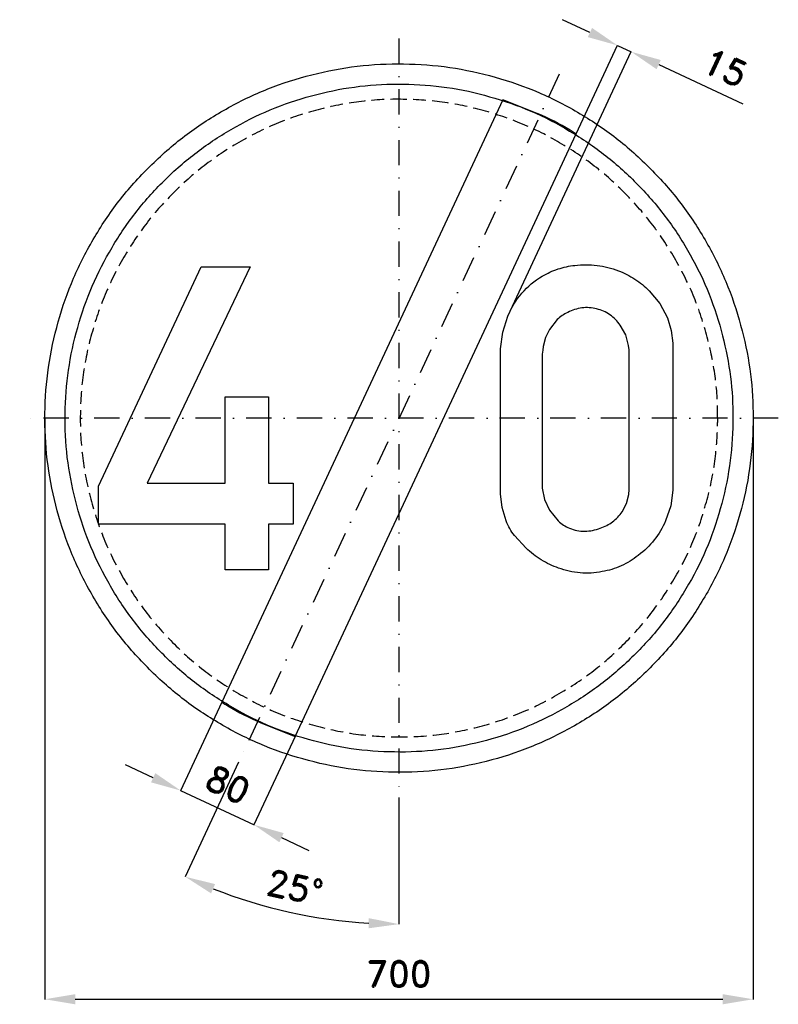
# Model space of a CAD drawing. Header units: millimetres. Extents: x -375 to 375, y -579 to 394.
import ezdxf

# ---------------------------------------------------------------- set-up
doc = ezdxf.new("R2010")
doc.units = ezdxf.units.MM
doc.header["$LTSCALE"] = 5
doc.linetypes.add('ČERCHOVANÁX2', pattern=[2, 1, -0.5, 0, -0.5])
doc.linetypes.add('ČÁRKOVANÁX2', pattern=[1.5, 1, -0.5])
doc.layers.add('Kóty', color=2, linetype='Continuous')
doc.layers.add('Značka', color=7, linetype='Continuous')
doc.styles.get("Standard").update_dxf_attribs({"font": 'romand.shx', "height": 25})
doc.dimstyles.get("Standard").update_dxf_attribs({"dimtxt": 25, "dimasz": 30, "dimexe": 0.18, "dimexo": 0.0625, "dimgap": 12.5, "dimtad": 1, "dimdec": 0, "dimzin": 0, "dimdsep": 46, "dimtxsty": 'Standard', "dimcen": 0.09, "dimadec": 0, "dimazin": 0, "dimtfac": 1, "dimtdec": 0, "dimtofl": 0, "dimtmove": 0, "dimatfit": 3, "dimfxl": 1, "dimtolj": 1, "dimtzin": 0, "dimarcsym": 0})

# ---------------------------------------------------------------- blocks, each defined once
blk = doc.blocks.new('*D2')
at = {"layer": 'Defpoints', "color": 0, "transparency": 16777216}
for p in [(-175.1, -280.78), (-102.6, -314.6), (-143.35, -401.95)]:
    blk.add_point(p, dxfattribs=at)
at = {"layer": 'Kóty', "color": 0, "lineweight": -2, "transparency": 16777216}
for p, q in [((-175.13, -280.83), (-215.93, -368.29)), ((-102.63, -314.66), (-143.43, -402.11)), ((-243.04, -355.44), (-270.23, -342.76)), ((-116.17, -414.63), (-88.98, -427.32))]:
    blk.add_line(p, q, dxfattribs=at)
at = {"layer": 'Kóty', "color": 0, "transparency": 16777216}
for points in [[(-240.93, -350.91), (-245.15, -359.97), (-215.85, -368.12)], [(-114.05, -410.1), (-118.28, -419.17), (-143.35, -401.95)]]:
    blk.add_solid(points, dxfattribs=at)
at = {"layer": 'Kóty', "color": 0, "transparency": 16777216, "insert": (-169.03, -362.38), "char_height": 25, "attachment_point": 5, "rotation": 334.988}
blk.add_mtext('\\A1;80', dxfattribs=at)
blk = doc.blocks.new('*D3')
at = {"layer": 'Defpoints', "color": 0, "transparency": 16777216}
for p in [(0, 375), (158.48, 339.87), (-158.48, -339.87), (0, -375), (-143.43, -479.1)]:
    blk.add_point(p, dxfattribs=at)
at = {"layer": 'Kóty', "color": 0, "lineweight": -2, "transparency": 16777216}
for p, q in [((-158.51, -339.92), (-211.43, -453.42)), ((0, -375.06), (0, -500.29))]:
    blk.add_line(p, q, dxfattribs=at)
blk.add_arc((0, 0), 500.11, 248.43749, 266.56251, dxfattribs=at)
at = {"layer": 'Kóty', "color": 0, "transparency": 16777216}
for points in [[(-185.78, -469.71), (-181.82, -460.52), (-211.36, -453.26)], [(-29.84, -494.21), (-30.14, -504.21), (0, -500.11)]]:
    blk.add_solid(points, dxfattribs=at)
at = {"layer": 'Kóty', "color": 0, "transparency": 16777216, "insert": (-102.83, -463.85), "char_height": 25, "attachment_point": 5, "rotation": 347.5}
blk.add_mtext('\\A1;25°', dxfattribs=at)
blk = doc.blocks.new('*D4')
at = {"layer": 'Defpoints', "color": 0, "transparency": 16777216}
for p in [(-350.05, 0), (350, 0), (350, -574.33)]:
    blk.add_point(p, dxfattribs=at)
at = {"layer": 'Kóty', "color": 0, "lineweight": -2, "transparency": 16777216}
for p, q in [((-350.05, -0.06), (-350.05, -574.51)), ((350, -0.06), (350, -574.51)), ((-320.05, -574.33), (320, -574.33))]:
    blk.add_line(p, q, dxfattribs=at)
at = {"layer": 'Kóty', "color": 0, "transparency": 16777216}
for points in [[(-320.05, -569.33), (-320.05, -579.33), (-350.05, -574.33)], [(320, -569.33), (320, -579.33), (350, -574.33)]]:
    blk.add_solid(points, dxfattribs=at)
at = {"layer": 'Kóty', "color": 0, "transparency": 16777216, "insert": (-0.03, -549.33), "char_height": 25, "attachment_point": 5}
blk.add_mtext('\\A1;700', dxfattribs=at)

msp = doc.modelspace()

# ---------------------------------------------------------------- linework, layer by layer
at = {"layer": 'Kóty'}
for p, q in [((188.75, 381.01), (161.56, 393.69)), ((107.75, 100.86), (229.62, 362.14)), ((175.1, 280.77), (216.01, 368.49)), ((256.73, 349.3), (340.02, 310.45))]:
    msp.add_line(p, q, dxfattribs=at)
for points in [[(215.94, 368.33), (229.55, 361.98)], [(-215.85, -368.12), (-143.35, -401.95)]]:
    msp.add_lwpolyline(points, dxfattribs=at)
for points in [[(190.86, 385.54), (186.64, 376.48), (215.94, 368.33)], [(258.85, 353.83), (254.62, 344.77), (229.55, 361.98)]]:
    msp.add_solid(points, dxfattribs=at)
at = {"layer": 'Značka', "color": 6, "linetype": 'ČERCHOVANÁX2', "lineweight": 25, "ltscale": 5}
for p, q in [((0, 375), (0, -375)), ((158.48, 339.87), (-158.48, -339.87)), ((375, 0), (-375, 0))]:
    msp.add_line(p, q, dxfattribs=at)
at = {"layer": 'Značka', "color": 5}
for points in [[(350, 0), (350, -2.29), (350, -4.58, -0.032166), (346.5, -50.21, -0.035727), (336.9, -95, -0.036668), (321.8, -138.26, -0.034749), (300.8, -178.95, -0.034042), (275, -216.77, -0.034442), (244.2, -250.71, -0.034555), (209.5, -280.56, -0.034426), (171, -305.37, -0.034386), (129.7, -325.22, -0.034417), (86.2, -339.23, -0.034423), (41.2, -347.72, -0.034416), (-4.6, -349.97, -0.034417), (-50.2, -346.53, -0.034417), (-95, -336.86, -0.034422), (-138.2, -321.72, -0.034426), (-179, -300.79, -0.03442), (-216.8, -274.98, -0.034413), (-250.7, -244.23, -0.034403), (-280.6, -209.5, -0.034421), (-305.4, -171.02, -0.034408), (-325.2, -129.75, -0.034417), (-339.2, -86.15, -0.034422), (-347.7, -41.16, -0.034424), (-350, 4.58, -0.034419), (-346.5, 50.24, -0.034407), (-336.9, 95, -0.034408), (-321.7, 138.22, -0.034422), (-300.8, 178.95, -0.034412), (-275, 216.78, -0.034416), (-244.2, 250.71, -0.034411), (-209.5, 280.56, -0.03441), (-171, 305.37, -0.034413), (-129.8, 325.22, -0.034413), (-86.2, 339.23, -0.034418), (-41.2, 347.72, -0.034415), (4.6, 349.97, -0.034418), (50.2, 346.53, -0.034418), (95, 336.86, -0.034414), (138.2, 321.71, -0.034412), (179, 300.79, -0.034421), (216.8, 274.98, -0.034399), (250.7, 244.23, -0.034428), (280.6, 209.5, -0.034495), (305.4, 171.02, -0.034408), (325.2, 129.76, -0.034092), (339.2, 86.15, -0.032807), (347.5, 43.38, -0.034276), (350, 0)], [(330, 0), (330, -2.16), (330, -4.32, -0.032168), (326.7, -47.34, -0.035741), (317.6, -89.57, -0.03666), (303.4, -130.36, -0.034769), (283.6, -168.73, -0.034042), (259.3, -204.39, -0.034451), (230.3, -236.38, -0.034559), (197.5, -264.53, -0.034429), (161.2, -287.92, -0.034392), (122.3, -306.64, -0.034413), (81.2, -319.85, -0.034423), (38.8, -327.85, -0.034417), (-4.3, -329.97, -0.034415), (-47.4, -326.73, -0.034418), (-89.6, -317.61, -0.034421), (-130.3, -303.33, -0.034415), (-168.7, -283.6, -0.034423), (-204.4, -259.27, -0.034424), (-236.4, -230.27, -0.034421), (-264.5, -197.53, -0.034409), (-287.9, -161.25, -0.034412), (-306.6, -122.34, -0.034389), (-319.8, -81.23, -0.034393), (-327.9, -38.8, -0.034449), (-330, 4.32, -0.03444), (-326.7, 47.37, -0.03441), (-317.6, 89.58, -0.034427), (-303.3, 130.32, -0.034404), (-283.6, 168.73, -0.034412), (-259.3, 204.39, -0.034409), (-230.3, 236.38, -0.034409), (-197.5, 264.53, -0.034411), (-161.2, 287.92, -0.034421), (-122.3, 306.64, -0.034411), (-81.2, 319.85, -0.034423), (-38.8, 327.85, -0.034418), (4.3, 329.97, -0.034417), (47.4, 326.73, -0.034418), (89.6, 317.61, -0.034411), (130.3, 303.33, -0.03442), (168.7, 283.6, -0.034412), (204.4, 259.27, -0.034393), (236.4, 230.27, -0.034412), (264.5, 197.53, -0.03449), (287.9, 161.25, -0.034432), (306.6, 122.35, -0.034062), (319.8, 81.23, -0.032789), (327.7, 40.9, -0.034256), (330, 0)], [(175.1, 280.77), (172.2, 282.63), (169.2, 284.46, 0.036005), (136.7, 301.07), (102.6, 314.6), (-175.1, -280.78), (-172.2, -282.63), (-169.2, -284.46, 0.036004), (-136.7, -301.08), (-102.6, -314.6), (175.1, 280.77)], [(100.5, 63.12), (100.5, 65.81), (100.5, 68.5), (102.5, 84.9), (107.7, 100.75, -0.079553), (121.4, 123.39, -0.089072), (141.7, 140.16, -0.059791), (157.2, 147.33, -0.052014), (173.9, 150.91, -0.062019), (195.8, 150.93, -0.064501), (216.9, 145.53, -0.055456), (233.2, 137.36, -0.055482), (247.4, 125.81), (257.8, 113.33), (265.3, 98.97), (269.1, 86.64), (270.7, 73.88), (270.7, 69.41), (270.7, 64.94), (270.7, -65.81), (270.7, -68.5), (270.7, -71.19), (268.6, -86.74), (263.5, -101.66, -0.066784), (252.3, -120.43, -0.065885), (236.6, -135.66, -0.061112), (219.7, -145.97, -0.064149), (200.8, -151.78, -0.069663), (179.1, -152.94, -0.067454), (157.8, -148.22, -0.056823), (140.7, -140.11, -0.049595), (125.6, -128.5), (114.1, -116.12, -0.065935), (105.9, -101.66), (101.9, -88.5), (100.5, -74.78), (100.4, -70.29), (100.5, -65.81), (100.5, 63.12)], [(141.7, 63.12), (141.7, -65.81), (141.7, -67.61), (141.7, -69.41), (143.8, -80.51), (148.8, -90.91), (157.3, -101.59, 0.094573), (168.6, -108.81, 0.108396), (183.6, -111.78, 0.087548), (199, -108.81, 0.078162), (211.2, -102.47, 0.088114), (220.5, -92.69), (224.9, -84.51), (227.1, -75.56), (227.6, -70.7), (227.7, -65.81), (227.7, 63.12), (227.4, 67.37), (226.9, 71.59), (224.1, 82.15), (218.7, 91.78, 0.088132), (208.5, 102.02, 0.097891), (195.4, 107.91, 0.099845), (180.8, 108.82, 0.088298), (166.8, 104.34, 0.074135), (156.4, 97.32), (148.7, 87.66), (144.8, 79.54), (142.6, 70.84), (142.1, 66.99), (141.7, 63.12)]]:
    msp.add_lwpolyline(points, format="xyb", dxfattribs=at)
at = {"layer": 'Značka', "color": 6, "linetype": 'ČÁRKOVANÁX2', "ltscale": 2.5}
msp.add_lwpolyline([(315, 0.09), (315, -2.16), (315, -4.23, -0.032097), (311.85, -45.23, -0.035884), (303.15, -85.53, -0.036816), (289.63, -124.41, -0.034878), (270.72, -161.04, -0.034132), (247.51, -195.11, -0.034523), (219.84, -225.63, -0.034647), (188.53, -252.51, -0.034521), (153.87, -274.84, -0.034477), (116.74, -292.71, -0.034497), (77.51, -305.31, -0.034507), (37.04, -312.96, -0.0345), (-4.1, -314.97, -0.034499), (-45.25, -311.88, -0.034499), (-85.53, -303.17, -0.034502), (-124.37, -289.55, -0.034501), (-161.03, -270.71, -0.03451), (-195.12, -247.48, -0.034501), (-225.65, -219.81, -0.034505), (-252.48, -188.56, -0.034496), (-274.81, -153.92, -0.034493), (-292.67, -116.78, -0.034486), (-305.26, -77.52, -0.034475), (-313.01, -37.03, -0.034513), (-315, 4.11, -0.03453), (-311.86, 45.21, -0.0345), (-303.16, 85.5, -0.034513), (-289.52, 124.4, -0.034496), (-270.7, 161.07, -0.034496), (-247.51, 195.11, -0.034487), (-219.84, 225.63, -0.034487), (-188.54, 252.5, -0.034496), (-153.87, 274.84, -0.034506), (-116.74, 292.71, -0.034495), (-77.51, 305.31, -0.034507), (-37.04, 312.96, -0.034502), (4.1, 314.97, -0.034501), (45.25, 311.88, -0.0345), (85.53, 303.17, -0.034492), (124.37, 289.55, -0.034507), (161.03, 270.71, -0.034499), (195.12, 247.48, -0.03447), (225.65, 219.81, -0.034497), (252.48, 188.56, -0.034581), (274.81, 153.92, -0.034514), (292.67, 116.79, -0.034164), (305.27, 77.51, -0.032872), (312.82, 39.02, -0.034315)], format="xyb", close=True, dxfattribs=at)
at = {"layer": 'Značka', "color": 5}
msp.add_lwpolyline([(-171.8, -150), (-171.8, -104.72), (-297.2, -104.72), (-297.2, -67.31), (-195.5, 149.59), (-147.3, 149.59), (-249, -64.44), (-171.8, -64.44), (-171.8, 21.06), (-129, 20.91), (-129, -64.44), (-104.6, -64.44), (-104.6, -104.72), (-129, -104.72), (-129, -150), (-171.8, -150)], dxfattribs=at)

# ---------------------------------------------------------------- texts
at = {"layer": 'Kóty', "insert": (322.54, 346.19), "char_height": 25, "attachment_point": 5, "rotation": 334.99435}
msp.add_mtext('\\A1;15', dxfattribs=at)

# ---------------------------------------------------------------- dimensions: what is measured, and where the dimension line sits
at = {"layer": 'Kóty'}
dim = msp.add_angular_dim_2l(base=(-143.43, -479.1), line1=((158.48, 339.87), (-158.48, -339.87)), line2=((0, 375), (0, -375)), dimstyle='Standard', dxfattribs=at)
dim.commit()
dim.dimension.update_dxf_attribs({"geometry": '*D3', "text_midpoint": (-102.83, -463.85)})
dim = msp.add_linear_dim(base=(350, -574.33), p1=(-350.05, 0), p2=(350, 0), dimstyle='Standard', dxfattribs=at)
dim.commit()
dim.dimension.update_dxf_attribs({"geometry": '*D4', "text_midpoint": (-0.03, -549.33)})
dim = msp.add_aligned_dim(p1=(-175.1, -280.78), p2=(-102.6, -314.6), distance=-96.39, dimstyle='Standard', dxfattribs=at)
dim.commit()
dim.dimension.update_dxf_attribs({"geometry": '*D2', "text_midpoint": (-169.03, -362.38)})

doc.saveas('drawing.dxf')
